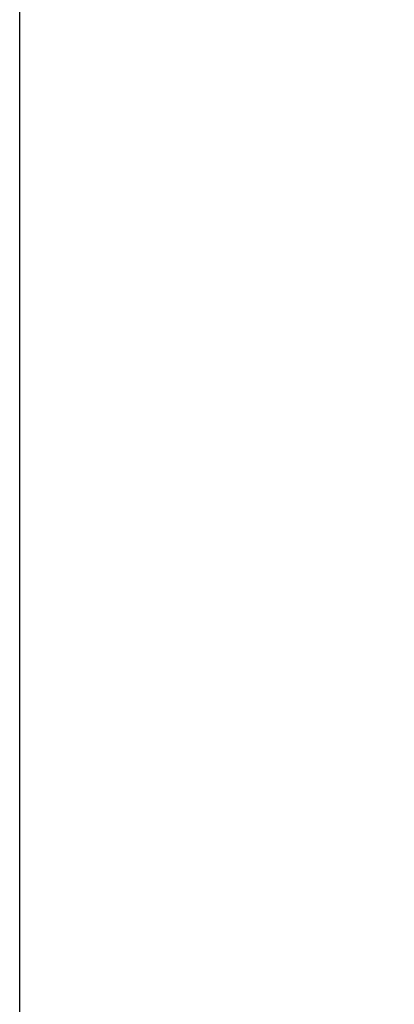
# Model space of a CAD drawing. Header units: millimetres. Extents: x -8500 to 4200, y 0 to 5940.
# Tile 234 of 256: x 40 to 107, y 175 to 351. Entities that reach past the tile are written whole.
import ezdxf

# ---------------------------------------------------------------- set-up
doc = ezdxf.new("R2010")
doc.units = ezdxf.units.MM
doc.layers.add('152', color=250, linetype='Continuous')
doc.layers.add('256', color=250, linetype='Continuous')

msp = doc.modelspace()

# ---------------------------------------------------------------- hatches: boundary and pattern name
at = {"layer": '152', "linetype": 'Continuous', "lineweight": 35}
h = msp.add_hatch(dxfattribs=at)
h.set_pattern_fill('ANSI31', color=155, scale=1.5, angle=89.954, style=0)
edge = h.paths.add_edge_path(flags=0)
edge.add_line((98.17, 261.6), (96.27, 261.6))
edge.add_line((96.27, 261.61), (98.17, 261.61))
edge = h.paths.add_edge_path(flags=0)
edge.add_spline(control_points=[(96.27, 261.6), (96.26, 261.6), (96.25, 261.6), (96.24, 261.6), (96.24, 261.61), (96.23, 261.61), (96.23, 261.61), (96.23, 261.61), (96.22, 261.61), (96.21, 261.61), (96.2, 261.62), (96.19, 261.62), (96.19, 261.62), (96.19, 261.63), (96.19, 261.63), (96.18, 261.63), (96.18, 261.63), (96.18, 261.63), (96.17, 261.64), (96.16, 261.65), (96.15, 261.66), (96.15, 261.66), (96.15, 261.66), (96.14, 261.66), (96.14, 261.67), (96.14, 261.67), (96.14, 261.68), (96.13, 261.69), (96.13, 261.69), (96.12, 261.7), (96.12, 261.7), (96.12, 261.71), (96.12, 261.71), (96.12, 261.71), (96.12, 261.71), (96.12, 261.72), (96.11, 261.73), (96.11, 261.74), (96.11, 261.75), (96.11, 261.75), (96.11, 261.76)], knot_values=[0, 0, 0, 0, 0.0625, 0.125, 0.125, 0.15625, 0.15625, 0.1875, 0.1875, 0.25, 0.3125, 0.3125, 0.34375, 0.34375, 0.359375, 0.359375, 0.375, 0.375, 0.4375, 0.5, 0.5625, 0.5625, 0.578125, 0.578125, 0.59375, 0.625, 0.625, 0.6875, 0.75, 0.75, 0.78125, 0.78125, 0.796875, 0.796875, 0.8125, 0.8125, 0.875, 0.9375, 0.9375, 1, 1, 1, 1], degree=3, periodic=0)
edge.add_spline(control_points=[(96.12, 261.76), (96.12, 261.76), (96.12, 261.75), (96.12, 261.74), (96.12, 261.73), (96.12, 261.72), (96.13, 261.72), (96.13, 261.71), (96.13, 261.71), (96.13, 261.71), (96.13, 261.71), (96.13, 261.7), (96.13, 261.7), (96.14, 261.69), (96.14, 261.68), (96.15, 261.67), (96.15, 261.67), (96.15, 261.67), (96.15, 261.67), (96.15, 261.67), (96.16, 261.66), (96.16, 261.65), (96.17, 261.64), (96.18, 261.64), (96.19, 261.63), (96.19, 261.63), (96.19, 261.63), (96.19, 261.63), (96.19, 261.63), (96.2, 261.63), (96.2, 261.63), (96.21, 261.62), (96.22, 261.62), (96.23, 261.62), (96.23, 261.62), (96.24, 261.61), (96.24, 261.61), (96.25, 261.61), (96.25, 261.61), (96.26, 261.61), (96.27, 261.61)], knot_values=[0, 0, 0, 0, 0.0625, 0.0625, 0.125, 0.1875, 0.1875, 0.203125, 0.203125, 0.21875, 0.21875, 0.25, 0.25, 0.3125, 0.375, 0.375, 0.40625, 0.421875, 0.421875, 0.4375, 0.4375, 0.5, 0.5625, 0.625, 0.625, 0.640625, 0.640625, 0.65625, 0.65625, 0.6875, 0.6875, 0.75, 0.8125, 0.8125, 0.84375, 0.84375, 0.875, 0.875, 0.9375, 1, 1, 1, 1], degree=3, periodic=0)
edge = h.paths.add_edge_path(flags=0)
edge.add_line((96.11, 261.76), (96.11, 264.46))
edge.add_line((96.12, 264.46), (96.12, 261.76))
edge = h.paths.add_edge_path(flags=0)
edge.add_spline(control_points=[(96.11, 264.46), (96.11, 264.47), (96.11, 264.48), (96.11, 264.49), (96.12, 264.49), (96.12, 264.5), (96.12, 264.5), (96.12, 264.5), (96.12, 264.51), (96.12, 264.52), (96.13, 264.53), (96.13, 264.54), (96.13, 264.54), (96.14, 264.54), (96.14, 264.54), (96.14, 264.55), (96.14, 264.55), (96.14, 264.55), (96.15, 264.56), (96.16, 264.57), (96.17, 264.58), (96.17, 264.58), (96.17, 264.58), (96.17, 264.59), (96.18, 264.59), (96.18, 264.59), (96.19, 264.59), (96.2, 264.6), (96.2, 264.6), (96.21, 264.61), (96.21, 264.61), (96.22, 264.61), (96.22, 264.61), (96.22, 264.61), (96.22, 264.61), (96.23, 264.61), (96.24, 264.61), (96.25, 264.62), (96.26, 264.62), (96.26, 264.62), (96.27, 264.62)], knot_values=[0, 0, 0, 0, 0.0625, 0.125, 0.125, 0.15625, 0.15625, 0.1875, 0.1875, 0.25, 0.3125, 0.3125, 0.34375, 0.34375, 0.359375, 0.359375, 0.375, 0.375, 0.4375, 0.5, 0.5625, 0.5625, 0.578125, 0.578125, 0.59375, 0.625, 0.625, 0.6875, 0.75, 0.75, 0.78125, 0.78125, 0.796875, 0.796875, 0.8125, 0.8125, 0.875, 0.9375, 0.9375, 1, 1, 1, 1], degree=3, periodic=0)
edge.add_spline(control_points=[(96.27, 264.61), (96.26, 264.61), (96.26, 264.61), (96.25, 264.61), (96.24, 264.61), (96.23, 264.6), (96.22, 264.6), (96.22, 264.6), (96.22, 264.6), (96.22, 264.6), (96.22, 264.6), (96.21, 264.6), (96.21, 264.6), (96.2, 264.59), (96.19, 264.59), (96.18, 264.58), (96.18, 264.58), (96.18, 264.58), (96.18, 264.58), (96.18, 264.58), (96.17, 264.57), (96.16, 264.57), (96.15, 264.56), (96.15, 264.55), (96.14, 264.54), (96.14, 264.54), (96.14, 264.54), (96.14, 264.54), (96.14, 264.54), (96.14, 264.53), (96.14, 264.53), (96.13, 264.52), (96.13, 264.51), (96.13, 264.5), (96.12, 264.5), (96.12, 264.49), (96.12, 264.49), (96.12, 264.48), (96.12, 264.47), (96.12, 264.46), (96.12, 264.46)], knot_values=[0, 0, 0, 0, 0.0625, 0.0625, 0.125, 0.1875, 0.1875, 0.203125, 0.203125, 0.21875, 0.21875, 0.25, 0.25, 0.3125, 0.375, 0.375, 0.40625, 0.421875, 0.421875, 0.4375, 0.4375, 0.5, 0.5625, 0.625, 0.625, 0.640625, 0.640625, 0.65625, 0.65625, 0.6875, 0.6875, 0.75, 0.8125, 0.8125, 0.84375, 0.84375, 0.875, 0.875, 0.9375, 1, 1, 1, 1], degree=3, periodic=0)
edge = h.paths.add_edge_path(flags=0)
edge.add_line((97.06, 264.61), (96.27, 264.61))
edge.add_line((96.27, 264.62), (97.06, 264.62))
h = msp.add_hatch(dxfattribs=at)
h.set_pattern_fill('ANSI31', color=155, scale=1.5, angle=29.985, style=0)
edge = h.paths.add_edge_path(flags=0)
edge.add_spline(control_points=[(96.12, 264.46), (96.12, 264.46), (96.12, 264.47), (96.12, 264.48), (96.12, 264.49), (96.12, 264.49), (96.12, 264.5), (96.13, 264.5), (96.13, 264.51), (96.13, 264.52), (96.14, 264.53), (96.14, 264.53), (96.14, 264.54), (96.14, 264.54), (96.14, 264.54), (96.14, 264.54), (96.14, 264.54), (96.15, 264.55), (96.15, 264.56), (96.16, 264.57), (96.17, 264.57), (96.18, 264.58), (96.18, 264.58), (96.18, 264.58), (96.18, 264.58), (96.18, 264.58), (96.19, 264.59), (96.2, 264.59), (96.21, 264.6), (96.21, 264.6), (96.22, 264.6), (96.22, 264.6), (96.22, 264.6), (96.22, 264.6), (96.22, 264.6), (96.23, 264.6), (96.24, 264.61), (96.25, 264.61), (96.26, 264.61), (96.26, 264.61), (96.27, 264.61)], knot_values=[0, 0, 0, 0, 0.0625, 0.125, 0.125, 0.15625, 0.15625, 0.1875, 0.1875, 0.25, 0.3125, 0.3125, 0.34375, 0.34375, 0.359375, 0.359375, 0.375, 0.375, 0.4375, 0.5, 0.5625, 0.5625, 0.578125, 0.578125, 0.59375, 0.625, 0.625, 0.6875, 0.75, 0.75, 0.78125, 0.78125, 0.796875, 0.796875, 0.8125, 0.8125, 0.875, 0.9375, 0.9375, 1, 1, 1, 1], degree=3, periodic=0)
edge.add_line((96.27, 264.61), (97.06, 264.61))
edge.add_line((97.06, 264.61), (97.06, 264.36))
edge.add_line((97.06, 264.36), (96.12, 264.36))
edge.add_line((96.12, 264.36), (96.12, 264.46))
h = msp.add_hatch(dxfattribs=at)
h.set_pattern_fill('ANSI31', color=155, scale=1.5, angle=-2.1e-14, style=0)
h.paths.add_polyline_path([(96.87, 261.86), (96.12, 261.86), (96.12, 264.36), (96.87, 264.36)], flags=0)
h = msp.add_hatch(dxfattribs=at)
h.set_pattern_fill('ANSI31', color=155, scale=1.5, angle=29.985, style=0)
h.paths.add_polyline_path([(96.87, 261.93), (96.97, 261.83), (96.87, 261.83)], flags=0)
h = msp.add_hatch(dxfattribs=at)
h.set_pattern_fill('ANSI31', color=155, scale=1.5, angle=-29.985, style=0)
edge = h.paths.add_edge_path(flags=0)
edge.add_spline(control_points=[(97.13, 261.01), (97.12, 261.01), (97.1, 261.01), (97.09, 261.01), (97.07, 261.02), (97.07, 261.02), (97.06, 261.02), (97.06, 261.02), (97.05, 261.02), (97.03, 261.03), (97.02, 261.04), (97.01, 261.04), (97, 261.04), (97, 261.05), (96.99, 261.05), (96.99, 261.05), (96.99, 261.05), (96.98, 261.06), (96.97, 261.07), (96.96, 261.08), (96.94, 261.09), (96.94, 261.1), (96.93, 261.1), (96.93, 261.1), (96.93, 261.11), (96.93, 261.11), (96.92, 261.11), (96.92, 261.12), (96.91, 261.13), (96.91, 261.14), (96.9, 261.16), (96.89, 261.17), (96.89, 261.17), (96.89, 261.18), (96.89, 261.18), (96.89, 261.18), (96.89, 261.19), (96.89, 261.2), (96.88, 261.21), (96.88, 261.23), (96.88, 261.24), (96.88, 261.25), (96.88, 261.26)], knot_values=[0, 0, 0, 0, 0.0625, 0.125, 0.125, 0.15625, 0.15625, 0.1875, 0.1875, 0.25, 0.3125, 0.3125, 0.34375, 0.34375, 0.359375, 0.359375, 0.375, 0.375, 0.4375, 0.5, 0.5, 0.5625, 0.5625, 0.578125, 0.578125, 0.59375, 0.59375, 0.625, 0.625, 0.6875, 0.75, 0.75, 0.78125, 0.78125, 0.796875, 0.796875, 0.8125, 0.8125, 0.875, 0.9375, 0.9375, 1, 1, 1, 1], degree=3, periodic=0)
edge.add_line((96.88, 261.26), (96.88, 261.6))
edge.add_line((96.88, 261.6), (97.13, 261.6))
edge.add_line((97.13, 261.6), (97.13, 261.01))
h = msp.add_hatch(dxfattribs=at)
h.set_pattern_fill('ANSI31', color=155, scale=1.5, angle=29.985, style=0)
edge = h.paths.add_edge_path(flags=0)
edge.add_spline(control_points=[(105.61, 260.94), (105.61, 260.94), (105.61, 260.94), (105.6, 260.93), (105.6, 260.93), (105.6, 260.93), (105.6, 260.93), (105.6, 260.93), (105.6, 260.93), (105.6, 260.93), (105.59, 260.93), (105.59, 260.93), (105.59, 260.93)], knot_values=[0, 0, 0, 0, 0.25, 0.25, 0.375, 0.375, 0.5, 0.625, 0.625, 0.75, 0.75, 1, 1, 1, 1], degree=3, periodic=0)
edge = h.paths.add_edge_path(flags=0)
edge.add_line((105.5, 260.93), (105.59, 260.93))
edge.add_line((105.61, 260.94), (105.67, 261))
edge.add_spline(control_points=[(105.67, 261), (105.67, 261), (105.67, 261), (105.68, 261), (105.68, 261.01), (105.68, 261.01), (105.68, 261.01), (105.68, 261.01), (105.68, 261.01), (105.68, 261.01), (105.68, 261.01), (105.69, 261.01), (105.69, 261.01), (105.69, 261.01), (105.69, 261.01), (105.69, 261.01), (105.69, 261.01), (105.69, 261.01), (105.69, 261.01), (105.7, 261.01), (105.7, 261.01), (105.7, 261)], knot_values=[0, 0, 0, 0, 0.125, 0.125, 0.25, 0.25, 0.375, 0.375, 0.4375, 0.4375, 0.5, 0.5, 0.625, 0.625, 0.6875, 0.6875, 0.75, 0.75, 0.875, 0.875, 1, 1, 1, 1], degree=3, periodic=0)
edge.add_line((105.7, 261), (105.73, 260.98))
edge.add_line((105.73, 260.98), (105.78, 260.93))
edge.add_spline(control_points=[(105.78, 260.93), (105.78, 260.93), (105.79, 260.93), (105.79, 260.93), (105.79, 260.93), (105.79, 260.93), (105.79, 260.93), (105.79, 260.93), (105.79, 260.93), (105.8, 260.93), (105.8, 260.93), (105.8, 260.93), (105.8, 260.93), (105.8, 260.93), (105.8, 260.93), (105.8, 260.93), (105.81, 260.93), (105.81, 260.93), (105.81, 260.93), (105.81, 260.93), (105.81, 260.93), (105.81, 260.93), (105.81, 260.94), (105.81, 260.94), (105.81, 260.94)], knot_values=[0, 0, 0, 0, 0.125, 0.125, 0.1875, 0.1875, 0.25, 0.25, 0.375, 0.375, 0.4375, 0.4375, 0.5, 0.5, 0.625, 0.625, 0.6875, 0.6875, 0.75, 0.8125, 0.8125, 0.875, 0.875, 1, 1, 1, 1], degree=3, periodic=0)
edge.add_line((105.81, 260.94), (106.02, 261.31))
edge.add_spline(control_points=[(106.02, 261.31), (106.02, 261.31), (106.02, 261.31), (106.02, 261.31), (106.02, 261.31), (106.02, 261.31), (106.02, 261.31), (106.02, 261.32), (106.02, 261.32), (106.02, 261.32), (106.02, 261.32), (106.02, 261.32), (106.02, 261.32), (106.02, 261.32), (106.02, 261.32), (106.02, 261.33), (106.02, 261.33), (106.02, 261.33), (106.02, 261.33), (106.02, 261.33), (106.02, 261.33), (106.02, 261.33), (106.01, 261.33), (106.01, 261.33), (106.01, 261.33)], knot_values=[0, 0, 0, 0, 0.125, 0.125, 0.1875, 0.1875, 0.25, 0.25, 0.375, 0.375, 0.4375, 0.4375, 0.5, 0.5, 0.625, 0.625, 0.6875, 0.6875, 0.75, 0.8125, 0.8125, 0.875, 0.875, 1, 1, 1, 1], degree=3, periodic=0)
edge.add_spline(control_points=[(106.01, 261.33), (106.01, 261.33), (106.01, 261.33), (106.01, 261.33), (106.01, 261.33), (106.01, 261.33), (106.01, 261.34), (106, 261.34), (106, 261.34), (106, 261.34), (106, 261.34), (106, 261.33), (106, 261.33), (106, 261.33), (106, 261.33), (105.99, 261.33), (105.99, 261.33), (105.99, 261.33), (105.99, 261.33), (105.99, 261.33), (105.99, 261.33), (105.99, 261.33), (105.99, 261.33), (105.99, 261.33), (105.99, 261.33)], knot_values=[0, 0, 0, 0, 0.125, 0.125, 0.1875, 0.1875, 0.25, 0.25, 0.375, 0.375, 0.4375, 0.4375, 0.5, 0.5, 0.625, 0.625, 0.6875, 0.6875, 0.75, 0.8125, 0.8125, 0.875, 0.875, 1, 1, 1, 1], degree=3, periodic=0)
edge.add_line((105.99, 261.33), (105.88, 261.14))
edge.add_spline(control_points=[(105.86, 261.14), (105.86, 261.15), (105.86, 261.17), (105.86, 261.2), (105.86, 261.21), (105.86, 261.24), (105.86, 261.25), (105.86, 261.26), (105.86, 261.27), (105.85, 261.29), (105.85, 261.31), (105.84, 261.33), (105.83, 261.35), (105.81, 261.38), (105.81, 261.39), (105.79, 261.41), (105.78, 261.43), (105.76, 261.44), (105.76, 261.45), (105.74, 261.46), (105.74, 261.46), (105.73, 261.47)], knot_values=[0, 0, 0, 0, 0.125, 0.125, 0.25, 0.25, 0.3125, 0.3125, 0.375, 0.375, 0.5, 0.5, 0.625, 0.625, 0.75, 0.75, 0.875, 0.875, 0.9375, 0.9375, 1, 1, 1, 1], degree=3, periodic=0)
edge.add_line((105.73, 261.48), (105.75, 261.55))
edge.add_spline(control_points=[(105.75, 261.55), (105.76, 261.56), (105.76, 261.56), (105.76, 261.56), (105.76, 261.56), (105.76, 261.57), (105.76, 261.58), (105.76, 261.58), (105.76, 261.59), (105.76, 261.59), (105.76, 261.59), (105.76, 261.6), (105.76, 261.6), (105.76, 261.6), (105.76, 261.6), (105.76, 261.61), (105.76, 261.61), (105.76, 261.61), (105.76, 261.61), (105.76, 261.61), (105.76, 261.61), (105.76, 261.61), (105.76, 261.61), (105.76, 261.61), (105.76, 261.61), (105.76, 261.61)], knot_values=[0, 0, 0, 0, 0.125, 0.125, 0.25, 0.25, 0.5, 0.5, 0.625, 0.625, 0.75, 0.75, 0.8125, 0.8125, 0.875, 0.875, 0.9375, 0.9375, 0.96875, 0.96875, 0.984375, 0.984375, 0.992188, 0.992188, 1, 1, 1, 1], degree=3, periodic=0)
edge.add_spline(control_points=[(105.76, 261.61), (105.76, 261.61), (105.76, 261.61), (105.77, 261.61), (105.77, 261.61), (105.77, 261.61), (105.78, 261.61), (105.79, 261.61), (105.79, 261.61), (105.8, 261.61), (105.8, 261.61), (105.82, 261.61), (105.83, 261.61), (105.84, 261.62), (105.85, 261.62), (105.86, 261.62), (105.87, 261.62), (105.88, 261.62), (105.88, 261.62), (105.89, 261.63), (105.9, 261.63), (105.92, 261.63), (105.93, 261.63), (105.94, 261.64), (105.95, 261.64), (105.96, 261.64)], knot_values=[0, 0, 0, 0, 0.03125, 0.03125, 0.0625, 0.0625, 0.125, 0.125, 0.1875, 0.1875, 0.25, 0.25, 0.375, 0.375, 0.5, 0.5, 0.5625, 0.5625, 0.625, 0.625, 0.75, 0.75, 0.875, 0.875, 1, 1, 1, 1], degree=3, periodic=0)
edge.add_spline(control_points=[(105.96, 261.64), (105.96, 261.65), (105.96, 261.65), (105.97, 261.65), (105.97, 261.65), (105.97, 261.65), (105.97, 261.65), (105.97, 261.65), (105.97, 261.65), (105.97, 261.66), (105.97, 261.66), (105.97, 261.66), (105.97, 261.66), (105.97, 261.66), (105.97, 261.66), (105.97, 261.66), (105.97, 261.67), (105.97, 261.67), (105.97, 261.67), (105.97, 261.67), (105.97, 261.67), (105.97, 261.67), (105.97, 261.68), (105.97, 261.68), (105.97, 261.68)], knot_values=[0, 0, 0, 0, 0.125, 0.125, 0.1875, 0.1875, 0.25, 0.25, 0.375, 0.375, 0.4375, 0.4375, 0.5, 0.5, 0.625, 0.625, 0.6875, 0.6875, 0.75, 0.8125, 0.8125, 0.875, 0.875, 1, 1, 1, 1], degree=3, periodic=0)
edge.add_spline(control_points=[(105.97, 261.68), (105.97, 261.68), (105.97, 261.68), (105.97, 261.68), (105.97, 261.68), (105.97, 261.68), (105.97, 261.69), (105.96, 261.69), (105.96, 261.69), (105.96, 261.69), (105.96, 261.69), (105.96, 261.69), (105.96, 261.69), (105.95, 261.69), (105.95, 261.69), (105.95, 261.69), (105.95, 261.69), (105.95, 261.69), (105.95, 261.69), (105.95, 261.69), (105.94, 261.69), (105.94, 261.69), (105.94, 261.69), (105.94, 261.69), (105.94, 261.69)], knot_values=[0, 0, 0, 0, 0.125, 0.125, 0.1875, 0.1875, 0.25, 0.25, 0.375, 0.375, 0.4375, 0.4375, 0.5, 0.5, 0.625, 0.625, 0.6875, 0.6875, 0.75, 0.8125, 0.8125, 0.875, 0.875, 1, 1, 1, 1], degree=3, periodic=0)
edge.add_spline(control_points=[(105.94, 261.69), (105.93, 261.69), (105.93, 261.68), (105.92, 261.68), (105.91, 261.68), (105.9, 261.67), (105.89, 261.67), (105.88, 261.67), (105.88, 261.67), (105.88, 261.67), (105.87, 261.67), (105.86, 261.67), (105.86, 261.66), (105.85, 261.66), (105.84, 261.66), (105.82, 261.66), (105.81, 261.66), (105.79, 261.66), (105.77, 261.66), (105.75, 261.66), (105.74, 261.66), (105.71, 261.66), (105.7, 261.66), (105.68, 261.66), (105.66, 261.66), (105.65, 261.66)], knot_values=[0, 0, 0, 0, 0.0625, 0.0625, 0.125, 0.125, 0.1875, 0.1875, 0.21875, 0.21875, 0.25, 0.25, 0.3125, 0.3125, 0.375, 0.375, 0.5, 0.5, 0.625, 0.625, 0.75, 0.75, 0.875, 0.875, 1, 1, 1, 1], degree=3, periodic=0)
edge.add_line((105.65, 261.66), (105.49, 261.66))
edge.add_line((105.47, 261.68), (105.48, 261.71))
edge.add_line((105.46, 261.72), (105.42, 261.66))
edge.add_line((105.42, 261.66), (105.2, 261.66))
edge.add_line((105.19, 261.67), (105.21, 261.71))
edge.add_line((105.18, 261.72), (105.13, 261.64))
edge.add_spline(control_points=[(105.13, 261.64), (105.12, 261.62), (105.11, 261.6), (105.1, 261.58), (105.1, 261.57), (105.09, 261.56), (105.09, 261.55), (105.08, 261.52), (105.08, 261.5), (105.07, 261.47), (105.07, 261.45), (105.07, 261.43), (105.07, 261.42), (105.07, 261.41), (105.07, 261.41), (105.07, 261.4), (105.07, 261.4), (105.07, 261.39), (105.07, 261.39), (105.08, 261.37), (105.08, 261.35), (105.09, 261.32), (105.09, 261.3), (105.1, 261.28), (105.1, 261.28), (105.11, 261.27), (105.11, 261.26), (105.11, 261.25), (105.12, 261.24), (105.12, 261.24)], knot_values=[0, 0, 0, 0, 0.125, 0.125, 0.1875, 0.1875, 0.25, 0.25, 0.375, 0.375, 0.5, 0.5, 0.5625, 0.5625, 0.578125, 0.578125, 0.59375, 0.59375, 0.625, 0.625, 0.75, 0.75, 0.875, 0.875, 0.90625, 0.90625, 0.9375, 0.9375, 1, 1, 1, 1], degree=3, periodic=0)
edge.add_line((105.12, 261.24), (105.18, 261.14))
edge.add_line((105.21, 261.15), (105.19, 261.18))
edge.add_line((105.21, 261.2), (105.4, 261.2))
edge.add_spline(control_points=[(105.4, 261.2), (105.4, 261.2), (105.41, 261.2), (105.42, 261.2), (105.43, 261.2), (105.43, 261.2), (105.43, 261.2), (105.44, 261.2), (105.44, 261.19), (105.45, 261.19), (105.46, 261.19), (105.47, 261.18), (105.47, 261.18), (105.47, 261.18), (105.47, 261.18), (105.48, 261.17), (105.49, 261.17), (105.49, 261.16), (105.5, 261.16)], knot_values=[0, 0, 0, 0, 0.125, 0.25, 0.25, 0.3125, 0.3125, 0.375, 0.375, 0.5, 0.625, 0.625, 0.6875, 0.6875, 0.75, 0.75, 0.875, 1, 1, 1, 1], degree=3, periodic=0)
edge.add_spline(control_points=[(105.5, 261.16), (105.5, 261.15), (105.51, 261.14), (105.52, 261.13), (105.52, 261.13), (105.52, 261.12), (105.52, 261.12), (105.52, 261.12), (105.52, 261.12), (105.52, 261.11), (105.53, 261.11), (105.53, 261.1), (105.53, 261.1), (105.53, 261.09), (105.53, 261.08), (105.53, 261.08), (105.53, 261.07), (105.53, 261.07), (105.53, 261.07), (105.54, 261.06), (105.54, 261.05), (105.53, 261.04), (105.53, 261.03), (105.53, 261.02), (105.53, 261.02), (105.53, 261.02), (105.53, 261.02), (105.53, 261.01), (105.52, 261), (105.52, 260.99), (105.51, 260.99), (105.51, 260.98), (105.51, 260.98), (105.51, 260.98), (105.5, 260.97), (105.5, 260.96), (105.49, 260.96)], knot_values=[0, 0, 0, 0, 0.125, 0.125, 0.1875, 0.1875, 0.203125, 0.203125, 0.21875, 0.21875, 0.25, 0.25, 0.3125, 0.375, 0.375, 0.40625, 0.421875, 0.421875, 0.4375, 0.4375, 0.5, 0.5625, 0.625, 0.625, 0.65625, 0.65625, 0.6875, 0.6875, 0.75, 0.8125, 0.8125, 0.84375, 0.84375, 0.875, 0.875, 1, 1, 1, 1], degree=3, periodic=0)
edge = h.paths.add_edge_path(flags=0)
edge.add_spline(control_points=[(105.5, 261.25), (105.5, 261.25), (105.5, 261.25), (105.5, 261.25), (105.5, 261.25), (105.51, 261.25), (105.51, 261.25), (105.51, 261.25), (105.51, 261.26), (105.51, 261.26), (105.51, 261.26), (105.51, 261.26), (105.51, 261.26), (105.52, 261.26), (105.52, 261.26), (105.52, 261.26), (105.52, 261.26), (105.52, 261.26), (105.52, 261.27), (105.52, 261.27), (105.52, 261.27), (105.52, 261.27), (105.52, 261.27), (105.52, 261.27), (105.52, 261.27)], knot_values=[0, 0, 0, 0, 0.125, 0.125, 0.1875, 0.1875, 0.25, 0.25, 0.375, 0.375, 0.4375, 0.4375, 0.5, 0.5, 0.625, 0.625, 0.6875, 0.6875, 0.75, 0.8125, 0.8125, 0.875, 0.875, 1, 1, 1, 1], degree=3, periodic=0)
edge.add_line((105.52, 261.28), (105.47, 261.59))
edge.add_spline(control_points=[(105.47, 261.59), (105.47, 261.59), (105.47, 261.59), (105.47, 261.59), (105.47, 261.59), (105.47, 261.59), (105.47, 261.59), (105.47, 261.6), (105.47, 261.6), (105.46, 261.6), (105.46, 261.6), (105.46, 261.6), (105.46, 261.6), (105.46, 261.6), (105.46, 261.6), (105.46, 261.6), (105.46, 261.6), (105.46, 261.6), (105.46, 261.6), (105.45, 261.6), (105.45, 261.61), (105.45, 261.61), (105.45, 261.61), (105.45, 261.61), (105.45, 261.61), (105.45, 261.61)], knot_values=[0, 0, 0, 0, 0.125, 0.125, 0.1875, 0.1875, 0.25, 0.25, 0.375, 0.375, 0.4375, 0.4375, 0.5, 0.5, 0.625, 0.625, 0.6875, 0.6875, 0.75, 0.75, 0.875, 0.875, 0.9375, 0.9375, 1, 1, 1, 1], degree=3, periodic=0)
edge.add_line((105.45, 261.61), (105.19, 261.61))
edge.add_spline(control_points=[(105.19, 261.61), (105.19, 261.61), (105.19, 261.61), (105.18, 261.6), (105.18, 261.6), (105.18, 261.6), (105.18, 261.6), (105.18, 261.6), (105.17, 261.6), (105.17, 261.6), (105.17, 261.6), (105.17, 261.6), (105.17, 261.6), (105.17, 261.6), (105.17, 261.59), (105.16, 261.59), (105.16, 261.59), (105.16, 261.59), (105.16, 261.59), (105.16, 261.58), (105.16, 261.58), (105.16, 261.58)], knot_values=[0, 0, 0, 0, 0.125, 0.25, 0.25, 0.3125, 0.3125, 0.375, 0.375, 0.5, 0.5, 0.5625, 0.5625, 0.625, 0.625, 0.75, 0.875, 0.875, 0.9375, 0.9375, 1, 1, 1, 1], degree=3, periodic=0)
edge.add_spline(control_points=[(105.16, 261.58), (105.15, 261.57), (105.15, 261.56), (105.14, 261.53), (105.13, 261.52), (105.13, 261.5), (105.13, 261.5), (105.13, 261.49), (105.13, 261.48), (105.12, 261.47), (105.12, 261.45), (105.12, 261.44), (105.12, 261.41), (105.12, 261.4), (105.12, 261.39), (105.12, 261.38), (105.13, 261.38), (105.13, 261.37), (105.13, 261.36), (105.13, 261.34), (105.14, 261.31), (105.15, 261.29), (105.16, 261.27)], knot_values=[0, 0, 0, 0, 0.125, 0.125, 0.25, 0.25, 0.28125, 0.28125, 0.3125, 0.375, 0.375, 0.5, 0.5, 0.625, 0.625, 0.65625, 0.65625, 0.6875, 0.75, 0.75, 0.875, 1, 1, 1, 1], degree=3, periodic=0)
edge.add_spline(control_points=[(105.16, 261.27), (105.16, 261.27), (105.16, 261.27), (105.16, 261.27), (105.16, 261.26), (105.17, 261.26), (105.17, 261.26), (105.17, 261.26), (105.17, 261.26), (105.17, 261.26), (105.17, 261.26), (105.18, 261.26), (105.18, 261.26), (105.18, 261.25), (105.18, 261.25), (105.19, 261.25), (105.19, 261.25), (105.19, 261.25), (105.19, 261.25)], knot_values=[0, 0, 0, 0, 0.125, 0.25, 0.25, 0.3125, 0.3125, 0.375, 0.375, 0.5, 0.5, 0.625, 0.625, 0.75, 0.75, 0.875, 0.875, 1, 1, 1, 1], degree=3, periodic=0)
edge.add_line((105.19, 261.25), (105.5, 261.25))
edge = h.paths.add_edge_path(flags=0)
edge.add_spline(control_points=[(105.65, 261.02), (105.65, 261.03), (105.66, 261.03), (105.66, 261.03), (105.66, 261.03), (105.66, 261.03), (105.66, 261.03), (105.67, 261.03), (105.67, 261.03), (105.67, 261.04), (105.67, 261.04), (105.68, 261.04), (105.68, 261.04), (105.68, 261.04), (105.68, 261.04), (105.68, 261.04), (105.68, 261.04), (105.69, 261.04), (105.69, 261.04), (105.69, 261.04), (105.69, 261.04), (105.7, 261.04), (105.7, 261.04), (105.7, 261.04), (105.7, 261.04), (105.7, 261.04), (105.71, 261.03), (105.71, 261.03), (105.71, 261.03), (105.72, 261.03), (105.72, 261.03), (105.72, 261.03)], knot_values=[0, 0, 0, 0, 0.125, 0.125, 0.1875, 0.1875, 0.21875, 0.21875, 0.25, 0.25, 0.375, 0.375, 0.4375, 0.4375, 0.46875, 0.46875, 0.5, 0.5, 0.625, 0.625, 0.65625, 0.65625, 0.6875, 0.6875, 0.75, 0.75, 0.875, 0.875, 0.9375, 0.9375, 1, 1, 1, 1], degree=3, periodic=0)
edge.add_line((105.72, 261.03), (105.77, 260.98))
edge.add_line((105.79, 260.98), (105.85, 261.09))
edge.add_spline(control_points=[(105.85, 261.09), (105.85, 261.09), (105.85, 261.09), (105.84, 261.09), (105.84, 261.09), (105.84, 261.1), (105.84, 261.1), (105.84, 261.1), (105.83, 261.1), (105.83, 261.1), (105.83, 261.1), (105.83, 261.1), (105.83, 261.11), (105.83, 261.11), (105.83, 261.11), (105.83, 261.11), (105.82, 261.11), (105.82, 261.12), (105.82, 261.12), (105.82, 261.12), (105.82, 261.12), (105.82, 261.12), (105.82, 261.13), (105.82, 261.13), (105.82, 261.13)], knot_values=[0, 0, 0, 0, 0.125, 0.125, 0.25, 0.25, 0.28125, 0.28125, 0.3125, 0.375, 0.375, 0.5, 0.5, 0.5625, 0.5625, 0.625, 0.625, 0.75, 0.75, 0.8125, 0.8125, 0.875, 0.875, 1, 1, 1, 1], degree=3, periodic=0)
edge.add_spline(control_points=[(105.82, 261.13), (105.82, 261.15), (105.83, 261.16), (105.83, 261.19), (105.83, 261.21), (105.82, 261.23), (105.82, 261.24), (105.82, 261.25), (105.82, 261.26), (105.81, 261.28), (105.81, 261.29), (105.8, 261.31), (105.8, 261.32), (105.79, 261.33), (105.79, 261.34), (105.79, 261.34), (105.79, 261.34), (105.78, 261.36), (105.77, 261.37), (105.75, 261.4), (105.74, 261.41), (105.73, 261.42), (105.73, 261.42), (105.72, 261.43), (105.72, 261.43), (105.71, 261.44), (105.7, 261.44), (105.7, 261.45)], knot_values=[0, 0, 0, 0, 0.125, 0.125, 0.25, 0.25, 0.3125, 0.3125, 0.375, 0.375, 0.5, 0.5, 0.5625, 0.5625, 0.59375, 0.59375, 0.625, 0.625, 0.75, 0.75, 0.875, 0.875, 0.90625, 0.90625, 0.9375, 0.9375, 1, 1, 1, 1], degree=3, periodic=0)
edge.add_spline(control_points=[(105.7, 261.45), (105.7, 261.45), (105.69, 261.45), (105.69, 261.45), (105.69, 261.45), (105.69, 261.45), (105.69, 261.45), (105.69, 261.46), (105.69, 261.46), (105.69, 261.46), (105.69, 261.46), (105.69, 261.46), (105.68, 261.46), (105.68, 261.47), (105.68, 261.47), (105.68, 261.47), (105.68, 261.47), (105.68, 261.47)], knot_values=[0, 0, 0, 0, 0.125, 0.125, 0.25, 0.25, 0.375, 0.375, 0.5, 0.5, 0.625, 0.625, 0.75, 0.75, 0.875, 0.875, 1, 1, 1, 1], degree=3, periodic=0)
edge.add_line((105.68, 261.47), (105.72, 261.57))
edge.add_spline(control_points=[(105.72, 261.57), (105.72, 261.57), (105.72, 261.57), (105.72, 261.58), (105.72, 261.58), (105.72, 261.58), (105.72, 261.58), (105.72, 261.58), (105.72, 261.59), (105.72, 261.59), (105.72, 261.59), (105.72, 261.59), (105.72, 261.59), (105.72, 261.59), (105.72, 261.59), (105.71, 261.6), (105.71, 261.6), (105.71, 261.6), (105.71, 261.6), (105.71, 261.6), (105.71, 261.6), (105.7, 261.61), (105.7, 261.61), (105.7, 261.61), (105.7, 261.61), (105.7, 261.61), (105.7, 261.61), (105.7, 261.61), (105.69, 261.61), (105.69, 261.61)], knot_values=[0, 0, 0, 0, 0.125, 0.125, 0.1875, 0.1875, 0.25, 0.25, 0.375, 0.375, 0.40625, 0.40625, 0.4375, 0.4375, 0.5, 0.5, 0.625, 0.625, 0.65625, 0.65625, 0.6875, 0.75, 0.8125, 0.8125, 0.84375, 0.84375, 0.875, 0.875, 1, 1, 1, 1], degree=3, periodic=0)
edge.add_line((105.68, 261.61), (105.54, 261.61))
edge.add_spline(control_points=[(105.54, 261.61), (105.53, 261.61), (105.53, 261.61), (105.53, 261.61), (105.53, 261.61), (105.53, 261.61), (105.53, 261.61), (105.53, 261.61), (105.53, 261.61), (105.52, 261.6), (105.52, 261.6), (105.52, 261.6), (105.52, 261.6), (105.52, 261.6), (105.52, 261.6), (105.52, 261.6), (105.52, 261.6), (105.52, 261.6), (105.52, 261.6), (105.52, 261.59), (105.52, 261.59), (105.52, 261.59), (105.52, 261.59), (105.52, 261.59), (105.52, 261.59)], knot_values=[0, 0, 0, 0, 0.125, 0.125, 0.1875, 0.1875, 0.25, 0.25, 0.375, 0.375, 0.4375, 0.4375, 0.5, 0.5, 0.625, 0.625, 0.6875, 0.6875, 0.75, 0.8125, 0.8125, 0.875, 0.875, 1, 1, 1, 1], degree=3, periodic=0)
edge.add_line((105.52, 261.59), (105.59, 261.13))
edge.add_spline(control_points=[(105.59, 261.13), (105.59, 261.13), (105.59, 261.13), (105.59, 261.12), (105.59, 261.12), (105.59, 261.11), (105.59, 261.11), (105.59, 261.1)], knot_values=[0, 0, 0, 0, 0.25, 0.25, 0.5, 0.5, 1, 1, 1, 1], degree=3, periodic=0)
edge.add_line((105.59, 261.1), (105.58, 260.97))
edge.add_line((105.59, 260.96), (105.65, 261.02))
h = msp.add_hatch(dxfattribs=at)
h.set_pattern_fill('ANSI31', color=155, scale=1.5, angle=29.985, style=0)
h.paths.add_polyline_path([(106.24, 261.51), (106.24, 261.54), (106.74, 261.54), (106.74, 261.51)], flags=0)

# ---------------------------------------------------------------- linework, layer by layer
at = {"layer": '256', "linetype": 'Continuous', "lineweight": -3}
msp.add_line((40, 40), (40, 5900), dxfattribs=at)

doc.saveas('drawing.dxf')
